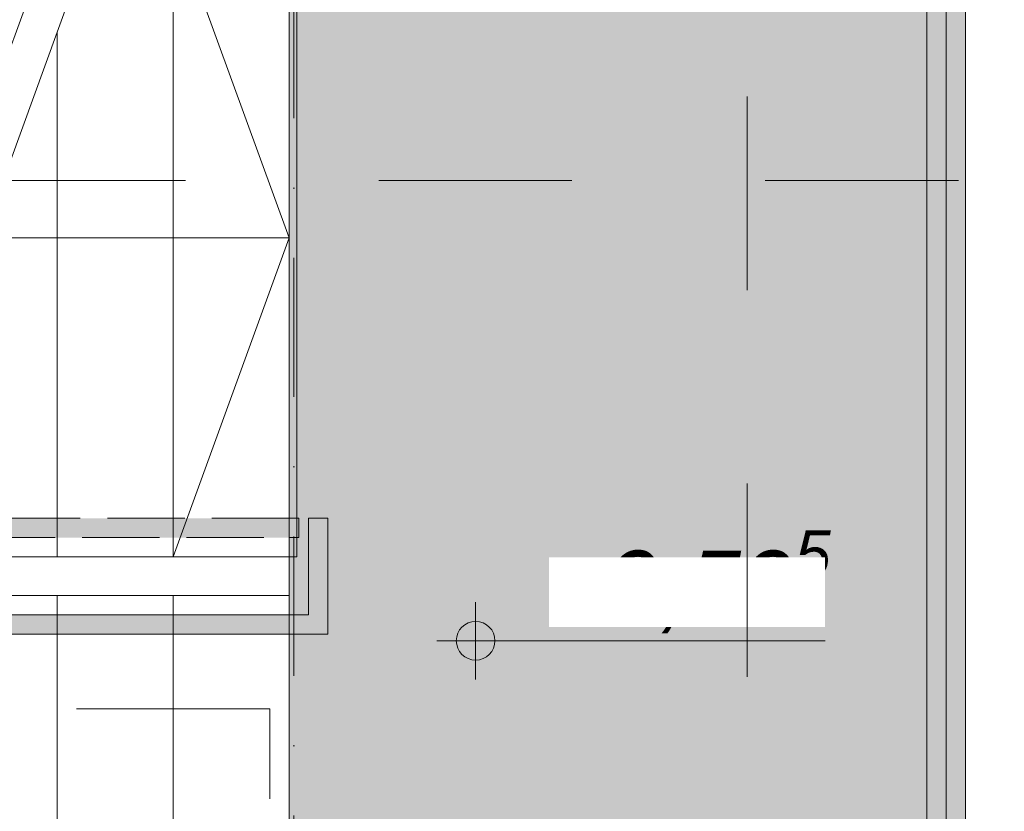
# Model space of a CAD drawing. Header units: centimetres. Extents: x -520 to 22173, y -1503 to 4054.
# Tile 13 of 82: x 1308 to 1562, y 1886 to 2091. Entities that reach past the tile are written whole.
import ezdxf
from ezdxf.enums import TextEntityAlignment as Align

# ---------------------------------------------------------------- set-up
doc = ezdxf.new("R2010")
doc.units = ezdxf.units.CM
doc.header["$LTSCALE"] = 0.1
doc.header["$MEASUREMENT"] = 0
for name, pattern in [('Krawędzie ukryte', [270, 200, -70]), ('Kropki i Kreski', [720, 360, -180, 0, -180]), ('PHANTOM2', [3175, 1587.5, -317.5, 317.5, -317.5, 317.5, -317.5]), ('Przerywana długa', [1000, 500, -500]), ('Wipeout_Contour', [1000, 0, -1000])]:
    doc.linetypes.add(name, pattern=pattern)
for name, color, linetype in [('1_przekroje.K_IR', 7, 'Continuous'), ('2_barierki.K_IR', 7, 'Continuous'), ('2_schody.K_IR', 7, 'Continuous'), ('4_osie.ISTN', 7, 'Continuous'), ('5_opisy.K_IR', 7, 'Continuous'), ('5_wymiary.K_IR', 7, 'Continuous')]:
    doc.layers.add(name, color=color, linetype=linetype)
doc.styles.add('GENERATED_STYLE_1', font='txt')
doc.styles.add('GENERATED_STYLE_2', font='txt')

# ---------------------------------------------------------------- blocks, each defined once
blk = doc.blocks.new('Strop_1_3', base_point=(1377.36, 2116.85))
at = {"layer": '2_schody.K_IR', "linetype": 'Continuous', "lineweight": 0, "true_color": 0xffffff}
blk.add_hatch(color=7, dxfattribs=at).paths.add_polyline_path([(1377.36, 2116.85), (1377.36, 1776.85), (1552.36, 1776.85), (1552.36, 2116.85)])
at = {"layer": '2_schody.K_IR', "color": 7, "linetype": 'Continuous', "lineweight": 9, "flags": 128}
blk.add_lwpolyline([(1377.36, 2116.85), (1377.36, 1776.85), (1552.36, 1776.85), (1552.36, 2116.85)], close=True, dxfattribs=at)
blk = doc.blocks.new('Schody_1_3')
at = {"layer": '2_schody.K_IR', "color": 7, "linetype": 'Continuous', "lineweight": 15}
for p, q in [((1257.36, 1951.86), (1317.36, 2116.86)), ((1268, 1951.86), (1328, 2116.86)), ((1347.36, 2116.86), (1347.36, 1951.86)), ((1347.36, 1951.86), (1347.36, 2116.86)), ((1347.36, 2116.86), (1377.36, 2034.36)), ((1379.36, 2116.86), (1379.36, 1951.86)), ((1317.36, 2087.6), (1317.36, 1951.86)), ((1317.36, 1951.86), (1317.36, 2087.6)), ((1298, 2034.36), (1347.36, 2034.36)), ((1347.36, 2034.36), (1377.36, 2034.36)), ((1377.36, 2034.36), (1347.36, 1951.86)), ((1317.36, 1951.86), (1287.36, 1951.86)), ((1347.36, 1951.86), (1317.36, 1951.86)), ((1377.36, 1951.86), (1347.36, 1951.86)), ((1379.36, 1951.86), (1377.36, 1951.86)), ((1287.36, 1941.85), (1317.36, 1941.85)), ((1317.36, 1776.85), (1317.36, 1941.85)), ((1317.36, 1941.85), (1347.36, 1941.85)), ((1317.36, 1941.85), (1317.36, 1776.85)), ((1347.36, 1776.85), (1347.36, 1941.85)), ((1347.36, 1941.85), (1377.36, 1941.85)), ((1347.36, 1941.85), (1347.36, 1776.85)), ((1377.36, 1941.85), (1377.36, 1776.85))]:
    blk.add_line(p, q, dxfattribs=at)
blk = doc.blocks.new('Balustrada_1_3')
at = {"layer": '2_barierki.K_IR', "linetype": 'Continuous', "lineweight": 0, "true_color": 0xffffff}
blk.add_hatch(color=7, dxfattribs=at).paths.add_polyline_path([(1547.36, 2111.85), (1542.36, 2106.85), (1542.36, 1784.35), (1547.36, 1784.35)])
at = {"layer": '2_barierki.K_IR', "color": 7, "linetype": 'Continuous', "lineweight": 15}
for p, q in [((1547.36, 1784.35), (1547.36, 2111.85)), ((1542.36, 2106.85), (1542.36, 1784.35))]:
    blk.add_line(p, q, dxfattribs=at)
blk = doc.blocks.new('Balustrada_2_3')
at = {"layer": '2_barierki.K_IR', "linetype": 'Continuous', "lineweight": 0, "true_color": 0xffffff}
for points in [[(1269.82, 1956.86), (1377.36, 1956.86), (1377.36, 1961.86), (1271.64, 1961.86)], [(1377.36, 1961.86), (1377.36, 1956.86), (1379.86, 1956.86), (1379.86, 1961.86)], [(1382.36, 1959.36), (1387.36, 1959.36), (1387.36, 1961.86), (1382.36, 1961.86)], [(1387.36, 1959.36), (1382.36, 1959.36), (1382.36, 1936.85), (1387.36, 1931.85)], [(1387.36, 1931.85), (1382.36, 1936.85), (1102.36, 1936.85), (1097.36, 1931.85)]]:
    blk.add_hatch(color=7, dxfattribs=at).paths.add_polyline_path(points)
at = {"layer": '2_barierki.K_IR', "color": 7, "linetype": 'Krawędzie ukryte', "lineweight": 13}
for p, q in [((1377.36, 1961.86), (1271.64, 1961.86)), ((1379.86, 1961.86), (1377.36, 1961.86)), ((1379.86, 1956.86), (1379.86, 1961.86)), ((1269.82, 1956.86), (1377.36, 1956.86)), ((1377.36, 1956.86), (1379.86, 1956.86))]:
    blk.add_line(p, q, dxfattribs=at)
at = {"layer": '2_barierki.K_IR', "color": 7, "linetype": 'Continuous', "lineweight": 15}
for p, q in [((1387.36, 1961.86), (1382.36, 1961.86)), ((1382.36, 1961.86), (1382.36, 1959.36)), ((1387.36, 1959.36), (1387.36, 1961.86)), ((1382.36, 1959.36), (1382.36, 1936.85)), ((1387.36, 1931.85), (1387.36, 1959.36)), ((1382.36, 1936.85), (1102.36, 1936.85)), ((1097.36, 1931.85), (1387.36, 1931.85))]:
    blk.add_line(p, q, dxfattribs=at)
blk = doc.blocks.new('Standardowy znacznik osi[5]_3', base_point=(1378.63, -1423.37))
at = {"layer": '4_osie.ISTN', "color": 252, "linetype": 'Kropki i Kreski', "lineweight": 0}
blk.add_line((1378.63, -1323.37), (1378.63, 2396.64), dxfattribs=at)
at = {"layer": '4_osie.ISTN', "color": 252, "lineweight": 0, "style": 'GENERATED_STYLE_1'}
for tag, p in [('AC_MarkerText_1_1', (1378.63, 2538.64)), ('AC_MarkerText_1_0', (1378.63, -1461.36))]:
    blk.add_attdef(tag, text='', height=35, rotation=360, dxfattribs=at).set_placement(p, align=Align.MIDDLE_CENTER)
blk = doc.blocks.new('Balustrada_4_3')
at = {"layer": '2_barierki.K_IR', "linetype": 'Continuous', "lineweight": 0, "true_color": 0xffffff}
blk.add_hatch(color=7, dxfattribs=at).paths.add_polyline_path([(1547.36, 2111.85), (1542.36, 2106.85), (1542.36, 1781.85), (1547.36, 1781.85)])
at = {"layer": '2_barierki.K_IR', "color": 7, "linetype": 'Krawędzie ukryte', "lineweight": 13}
for p, q in [((1547.36, 1781.85), (1547.36, 2111.85)), ((1542.36, 2106.85), (1542.36, 1781.85))]:
    blk.add_line(p, q, dxfattribs=at)
blk = doc.blocks.new('Koty wysokościowe_1_3', base_point=(1425.62, 1930.18))
at = {"layer": '5_wymiary.K_IR', "linetype": 'Continuous', "lineweight": 0}
for points in [[(1425.62, 1930.18), (1430.62, 1930.18), (1430.24, 1932.09), (1429.16, 1933.72), (1427.54, 1934.8), (1425.62, 1935.18)], [(1425.62, 1930.18), (1420.62, 1930.18), (1421, 1928.27), (1422.09, 1926.65), (1423.71, 1925.56), (1425.62, 1925.18)]]:
    blk.add_hatch(color=1, dxfattribs=at).paths.add_polyline_path(points)
at = {"layer": '5_wymiary.K_IR', "color": 1, "linetype": 'Continuous', "lineweight": 0}
for p, q in [((1425.62, 1920.18), (1425.62, 1940.18)), ((1415.62, 1930.18), (1516.01, 1930.18))]:
    blk.add_line(p, q, dxfattribs=at)
blk.add_circle((1425.62, 1930.18), 5, dxfattribs=at)
at = {"layer": '5_wymiary.K_IR', "color": 1, "lineweight": 0, "insert": (1444.62, 1930.23), "char_height": 18, "attachment_point": 7, "style": 'GENERATED_STYLE_2'}
blk.add_mtext('\\A1;{\\pql;\\fArial|b0|i1|c238|p38;+9,59\\fArial|b0|i1|c238|p38;\\A1{\\H.66x;\\S5^  ;}}', dxfattribs=at)
at = {"color": 254, "linetype": 'Wipeout_Contour', "lineweight": 0, "ltscale": 9770.609644}
blk.add_wipeout([(1444.62, 1933.78), (1516.01, 1933.78), (1516.01, 1951.78), (1444.62, 1951.78)], dxfattribs=at).dxf.layer = '5_wymiary.K_IR'
blk = doc.blocks.new('Płaszczyzna odcinająca_1_3', base_point=(1495.89, 2185.89))
at = {"layer": '1_przekroje.K_IR', "color": 7, "linetype": 'Przerywana długa', "lineweight": 15}
blk.add_line((1495.89, 2170.89), (1495.89, -1087.99), dxfattribs=at)
blk = doc.blocks.new('Płaszczyzna odcinająca_2_3', base_point=(3165.54, 2049.23))
at = {"layer": '1_przekroje.K_IR', "color": 7, "linetype": 'Przerywana długa', "lineweight": 15}
blk.add_line((3150.54, 2049.23), (-132.14, 2049.23), dxfattribs=at)

msp = doc.modelspace()

# ---------------------------------------------------------------- linework, layer by layer
at = {"layer": '5_opisy.K_IR', "color": 252, "linetype": 'Przerywana długa', "lineweight": 15}
msp.add_lwpolyline([(1372.36, 1589.28), (1372.36, 1912.58), (1235.76, 1912.67), (1122.79, 1847.44), (1184.51, 1740.53), (611.51, 1409.34), (231.13, 750.94), (231.13, 689.18), (81.14, 689.18), (81.14, 291.14), (431.13, 291.14)], dxfattribs=at)

# ---------------------------------------------------------------- block references
at = {"layer": '1_przekroje.K_IR', "color": 7, "lineweight": 15}
msp.add_blockref('Płaszczyzna odcinająca_2_3', (3165.54, 2049.23), dxfattribs=at)
at = {"layer": '2_barierki.K_IR', "color": 252, "linetype": 'Continuous', "lineweight": 0}
for name in ['Balustrada_4_3', 'Balustrada_1_3', 'Balustrada_2_3']:
    msp.add_blockref(name, (0, 0), dxfattribs=at)
at = {"layer": '2_schody.K_IR', "color": 7, "linetype": 'PHANTOM2', "lineweight": 15}
msp.add_blockref('Schody_1_3', (0, 0), dxfattribs=at)
at = {"layer": '2_schody.K_IR', "color": 7, "linetype": 'Continuous', "lineweight": 9}
msp.add_blockref('Strop_1_3', (1377.36, 2116.85), dxfattribs=at)
at = {"layer": '4_osie.ISTN', "color": 252, "linetype": 'Continuous', "lineweight": 0}
msp.add_blockref('Standardowy znacznik osi[5]_3', (1378.63, -1423.37), dxfattribs=at)

# ---------------------------------------------------------------- next in the draw order: block references
at = {"layer": '5_wymiary.K_IR', "color": 1, "lineweight": 0}
msp.add_blockref('Koty wysokościowe_1_3', (1425.62, 1930.18), dxfattribs=at)

# ---------------------------------------------------------------- next in the draw order: block references
at = {"layer": '1_przekroje.K_IR', "color": 7, "lineweight": 15}
msp.add_blockref('Płaszczyzna odcinająca_1_3', (1495.89, 2185.89), dxfattribs=at)

doc.saveas('drawing.dxf')
